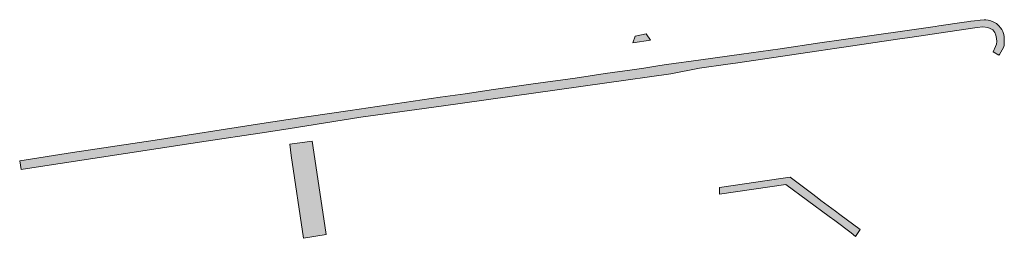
# Model space of a CAD drawing. Extents: x 97094 to 109644, y 463509 to 471969.
# Tile 231 of 256: x 104001 to 104215, y 468631 to 468679. Entities that reach past the tile are written whole.
import ezdxf

# ---------------------------------------------------------------- set-up
doc = ezdxf.new("R2010")
doc.units = 0
doc.layers.add('109 Onkruidbestrijding elementen', color=6, linetype='Continuous', lineweight=20, true_color=0xff00ff)

msp = doc.modelspace()

# ---------------------------------------------------------------- hatches: boundary and pattern name
at = {"layer": '109 Onkruidbestrijding elementen', "true_color": 0xff00ff}
for points in [[(104206.7, 468678.61), (104201.16, 468677.79), (104200.34, 468677.68), (104195.28, 468676.95), (104185.55, 468675.55), (104175.24, 468674.08), (104166.57, 468672.81), (104158.17, 468671.66), (104149.29, 468670.43), (104141.77, 468669.36), (104140.32, 468669.13), (104136.88, 468668.6), (104134.35, 468668.24), (104128.45, 468667.41), (104121.86, 468666.43), (104112.74, 468665.16), (104104.06, 468663.92), (104097.92, 468662.98), (104092.47, 468662.27), (104072.88, 468659.38), (104059.34, 468657.39), (104052.63, 468656.4), (104030.38, 468652.89), (104012.29, 468650.16), (104000.81, 468648.37), (104001.1, 468646.5), (104002.51, 468646.73), (104038.13, 468652.17), (104041.43, 468652.67), (104053.16, 468654.43), (104059.34, 468655.34), (104075.17, 468657.86), (104092.66, 468660.33), (104128.3, 468665.34), (104142.76, 468667.35), (104148.96, 468668.55), (104155.14, 468669.45), (104156.84, 468669.7), (104174.99, 468672.34), (104178.9, 468672.93), (104180.98, 468673.24), (104192.17, 468674.9), (104194.85, 468675.3), (104203.16, 468676.52), (104209.51, 468677.48), (104210.77, 468677.57), (104211.87, 468677.42), (104212.32, 468677.26), (104212.9, 468676.92), (104213.35, 468676.36), (104213.59, 468675.78), (104213.73, 468675.02), (104213.78, 468674.42), (104213.72, 468673.8), (104213.54, 468673.32), (104213, 468672.15), (104214.25, 468671.42), (104214.38, 468671.58), (104214.65, 468672.05), (104215.28, 468673.07), (104215.39, 468673.52), (104215.44, 468674.02), (104215.43, 468674.73), (104215.4, 468675.42), (104215.31, 468675.96), (104215.13, 468676.6), (104214.89, 468677.02), (104214.61, 468677.41), (104214.22, 468677.85), (104213.71, 468678.3), (104213.02, 468678.66), (104212.49, 468678.9), (104211.9, 468679.07), (104211.41, 468679.13), (104211.04, 468679.16), (104210.21, 468679.08), (104208.96, 468678.94), (104208.11, 468678.82), (104207.26, 468678.69), (104206.7, 468678.61)], [(104137.4, 468676.05), (104134.99, 468675.57), (104134.49, 468674.1), (104138.34, 468674.67), (104137.4, 468676.05)], [(104059.71, 468652.02), (104059.98, 468649.55), (104062.71, 468631.47), (104067.64, 468632.32), (104064.93, 468650.28), (104064.56, 468652.68), (104059.71, 468652.02)], [(104178.62, 468637.4), (104175.48, 468639.73), (104174.98, 468640.1), (104173.67, 468641.09), (104168.74, 468644.79), (104166.76, 468644.5), (104153.36, 468642.58), (104153.39, 468641.08), (104167.8, 468643.18), (104177.27, 468636.2), (104178.46, 468635.32), (104182.05, 468632.68), (104182.99, 468631.86), (104184, 468633.4), (104179.56, 468636.7), (104178.62, 468637.4)]]:
    msp.add_hatch(color=6, dxfattribs=at).paths.add_polyline_path(points)

# ---------------------------------------------------------------- linework, layer by layer
at = {"layer": '109 Onkruidbestrijding elementen', "color": 3, "true_color": 0x00ff00}
for points in [[(104206.7, 468678.61), (104201.16, 468677.79), (104200.34, 468677.68), (104195.28, 468676.95), (104185.55, 468675.55), (104175.24, 468674.08), (104166.57, 468672.81), (104158.17, 468671.66), (104149.29, 468670.43), (104141.77, 468669.36), (104140.32, 468669.13), (104136.88, 468668.6), (104134.35, 468668.24), (104128.45, 468667.41), (104121.86, 468666.43), (104112.74, 468665.16), (104104.06, 468663.92), (104097.92, 468662.98), (104092.47, 468662.27), (104072.88, 468659.38), (104059.34, 468657.39), (104052.63, 468656.4), (104030.38, 468652.89), (104012.29, 468650.16), (104000.81, 468648.37), (104001.1, 468646.5), (104002.51, 468646.73), (104038.13, 468652.17), (104041.43, 468652.67), (104053.16, 468654.43), (104059.34, 468655.34), (104075.17, 468657.86), (104092.66, 468660.33), (104128.3, 468665.34), (104142.76, 468667.35), (104148.96, 468668.55), (104155.14, 468669.45), (104156.84, 468669.7), (104174.99, 468672.34), (104178.9, 468672.93), (104180.98, 468673.24), (104192.17, 468674.9), (104194.85, 468675.3), (104203.16, 468676.52), (104209.51, 468677.48), (104210.77, 468677.57), (104211.87, 468677.42), (104212.32, 468677.26), (104212.9, 468676.92), (104213.35, 468676.36), (104213.59, 468675.78), (104213.73, 468675.02), (104213.78, 468674.42), (104213.72, 468673.8), (104213.54, 468673.32), (104213, 468672.15), (104214.25, 468671.42), (104214.38, 468671.58), (104214.65, 468672.05), (104215.28, 468673.07), (104215.39, 468673.52), (104215.44, 468674.02), (104215.43, 468674.73), (104215.4, 468675.42), (104215.31, 468675.96), (104215.13, 468676.6), (104214.89, 468677.02), (104214.61, 468677.41), (104214.22, 468677.85), (104213.71, 468678.3), (104213.02, 468678.66), (104212.49, 468678.9), (104211.9, 468679.07), (104211.41, 468679.13), (104211.04, 468679.16), (104210.21, 468679.08), (104208.96, 468678.94), (104208.11, 468678.82), (104207.26, 468678.69), (104206.7, 468678.61)], [(104137.4, 468676.05), (104134.99, 468675.57), (104134.49, 468674.1), (104138.34, 468674.67), (104137.4, 468676.05)], [(104059.71, 468652.02), (104059.98, 468649.55), (104062.71, 468631.47), (104067.64, 468632.32), (104064.93, 468650.28), (104064.56, 468652.68), (104059.71, 468652.02)], [(104178.62, 468637.4), (104175.48, 468639.73), (104174.98, 468640.1), (104173.67, 468641.09), (104168.74, 468644.79), (104166.76, 468644.5), (104153.36, 468642.58), (104153.39, 468641.08), (104167.8, 468643.18), (104177.27, 468636.2), (104178.46, 468635.32), (104182.05, 468632.68), (104182.99, 468631.86), (104184, 468633.4), (104179.56, 468636.7), (104178.62, 468637.4)]]:
    msp.add_lwpolyline(points, close=True, dxfattribs=at)

doc.saveas('drawing.dxf')
